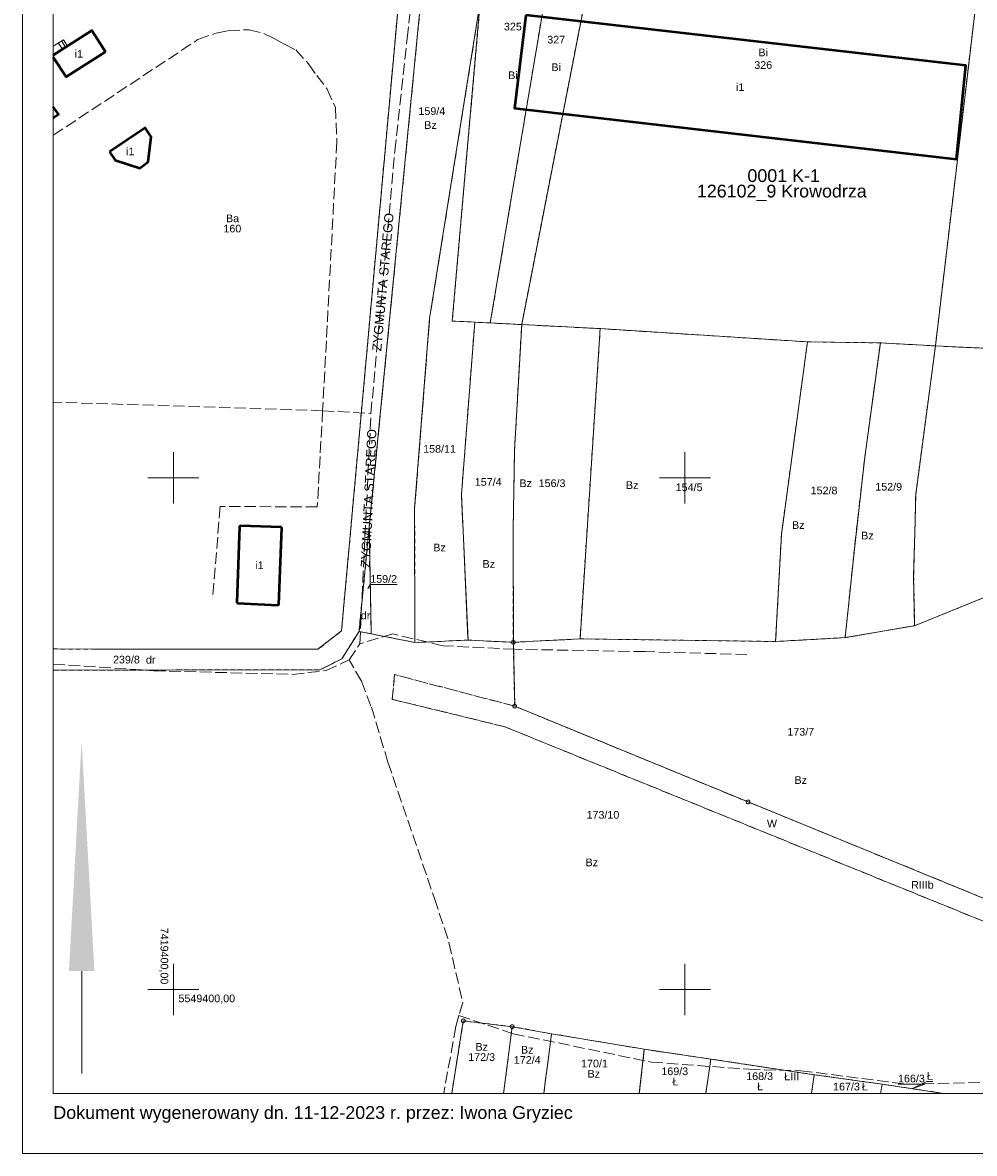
# Model space of a CAD drawing. Extents: x 7419371 to 7419668, y 5549368 to 5549788.
# Tile 1 of 5: x 7419371 to 7419557, y 5549368 to 5549589. Entities that reach past the tile are written whole.
import ezdxf
from ezdxf.enums import TextEntityAlignment as Align

# ---------------------------------------------------------------- set-up
doc = ezdxf.new("R2010")
doc.units = 0
for name, pattern in [('PRZER0_75-0_75', [1.5, 0.75, -0.75]), ('PRZER1-1', [2, 1, -1]), ('PRZER2_25-0_75', [3, 2.25, -0.75]), ('PRZER3-1', [4, 3, -1])]:
    doc.linetypes.add(name, pattern=pattern)
doc.layers.get('0').update_dxf_attribs({"linetype": 'CONTINUOUS'})
for name, color, linetype, lineweight in [('FrameItemsLayer$', 7, 'CONTINUOUS', 0), ('GELULI', 7, 'PRZER3-1', 18), ('GELULI_O', 7, 'CONTINUOUS', 0), ('GEPPGD', 7, 'CONTINUOUS', 18), ('GESBZO', 7, 'CONTINUOUS', 50), ('GESBZO_O', 7, 'CONTINUOUS', 0), ('GESDZI', 7, 'CONTINUOUS', 18), ('GESDZI_O', 7, 'CONTINUOUS', 0), ('GESJEW_O', 7, 'CONTINUOUS', 0), ('GESJOB_O', 7, 'CONTINUOUS', 0), ('GESSCH', 7, 'CONTINUOUS', 18)]:
    doc.layers.add(name, color=color, linetype=linetype, lineweight=lineweight)
for name, color, linetype, lineweight, true_color in [('GESKKL', 102, 'PRZER3-1', 18, 0x24bc24), ('GESKKL_O', 102, 'CONTINUOUS', 0, 0x24bc24), ('GESUZY', 94, 'PRZER1-1', 18, 0x008000), ('GESUZY_O', 94, 'CONTINUOUS', 0, 0x008000)]:
    doc.layers.add(name, color=color, linetype=linetype, lineweight=lineweight, true_color=true_color)
doc.styles.add('GEO-INFO', font='Arial')

# ---------------------------------------------------------------- blocks, each defined once
blk = doc.blocks.new('EPPGN')
blk.add_hatch(color=0).paths.add_polyline_path([(0, -0.09), (0.027812, -0.085595), (0.052901, -0.072812), (0.072812, -0.052901), (0.085595, -0.027812), (0.09, 0), (0.085595, 0.027812), (0.072812, 0.052901), (0.052901, 0.072812), (0.027812, 0.085595), (0, 0.09), (-0.027812, 0.085595), (-0.052901, 0.072812), (-0.072812, 0.052901), (-0.085595, 0.027812), (-0.09, 0), (-0.085595, -0.027812), (-0.072812, -0.052901), (-0.052901, -0.072812), (-0.027812, -0.085595)])
blk = doc.blocks.new('EPPGS')
at = {"color": 0}
blk.add_lwpolyline([(0, 0.5), (0.154508, 0.475528), (0.293893, 0.404508), (0.404508, 0.293893), (0.475528, 0.154508), (0.5, 0), (0.475528, -0.154508), (0.404508, -0.293893), (0.293893, -0.404508), (0.154508, -0.475528), (0, -0.5), (-0.154508, -0.475528), (-0.293893, -0.404508), (-0.404508, -0.293893), (-0.475528, -0.154508), (-0.5, 0), (-0.475528, 0.154508), (-0.404508, 0.293893), (-0.293893, 0.404508), (-0.154508, 0.475528)], close=True, dxfattribs=at)
blk = doc.blocks.new('POLNOC')
blk.add_hatch(color=0).paths.add_polyline_path([(-2.487058, 19.994362), (2.487061, 19.996143), (-0.016108, 64.995332)])
at = {"color": 0}
blk.add_lwpolyline([(0, 0), (0, 20)], dxfattribs=at)

msp = doc.modelspace()

# ---------------------------------------------------------------- linework, layer by layer
at = {"layer": 'FrameItemsLayer$', "color": 7, "linetype": 'CONTINUOUS', "lineweight": 9}
for points in [[(7419370.54, 5549367.95), (7419370.54, 5549787.95), (7419667.54, 5549787.95), (7419667.54, 5549367.95)], [(7419376.54, 5549379.69), (7419376.54, 5549732.45), (7419661.54, 5549732.45), (7419661.54, 5549379.69)]]:
    msp.add_lwpolyline(points, close=True, dxfattribs=at)
at = {"layer": 'FrameItemsLayer$', "color": 7, "linetype": 'CONTINUOUS', "lineweight": 18}
for points in [[(7419400, 5549495), (7419400, 5549505)], [(7419500, 5549495), (7419500, 5549505)], [(7419395, 5549500), (7419405, 5549500)], [(7419495, 5549500), (7419505, 5549500)], [(7419400, 5549395), (7419400, 5549405)], [(7419500, 5549395), (7419500, 5549405)], [(7419395, 5549400), (7419405, 5549400)], [(7419495, 5549400), (7419505, 5549400)]]:
    msp.add_lwpolyline(points, dxfattribs=at)
at = {"layer": 'GELULI', "linetype": 'PRZER2_25-0_75', "lineweight": 18, "elevation": 9.98}
for points in [[(7419376.54, 5549463.59), (7419396.19, 5549462.3), (7419423.3, 5549461.6), (7419429.88, 5549462.33), (7419434.34, 5549464.42), (7419436.44, 5549467.57), (7419438.62, 5549512.6), (7419443.29, 5549563.89), (7419445.68, 5549585.94), (7419447.5, 5549601.39)], [(7419376.54, 5549566.98), (7419404.81, 5549585.69), (7419408.37, 5549586.97), (7419410.72, 5549587.45), (7419414.81, 5549587.62), (7419417.68, 5549586.87), (7419419.73, 5549585.9), (7419421.75, 5549584.76), (7419423.94, 5549583.66), (7419426.43, 5549580.92), (7419428.02, 5549578.66), (7419430.09, 5549575.97), (7419431.66, 5549572.43), (7419431.96, 5549565.71), (7419429.18, 5549513.14)], [(7419429.18, 5549513.14), (7419376.54, 5549514.81)], [(7419429.18, 5549513.14), (7419428.13, 5549494.36), (7419409.15, 5549494.39), (7419407.68, 5549476.42)], [(7419429.18, 5549513.14), (7419438.62, 5549512.6)], [(7419512.12, 5549465.47), (7419492.17, 5549466.04), (7419466.72, 5549466.5), (7419452.71, 5549467.18), (7419442.92, 5549469.51), (7419436.44, 5549467.57)], [(7419436.77, 5549460.28), (7419434.34, 5549464.42)], [(7419436.77, 5549460.28), (7419438.7, 5549455.16), (7419441.95, 5549444.44), (7419451.03, 5549417.79), (7419453.87, 5549409.18), (7419456.56, 5549397.45), (7419455.8, 5549394.88)], [(7419455.8, 5549394.88), (7419455.18, 5549392.76), (7419452.87, 5549379.69)], [(7419455.8, 5549394.88), (7419466.43, 5549391.35), (7419493.44, 5549385.79), (7419512.46, 5549384.39), (7419522.67, 5549384.12), (7419543.39, 5549381.46), (7419572.32, 5549382.26), (7419580.68, 5549379.69)]]:
    msp.add_lwpolyline(points, dxfattribs=at)
at = {"layer": 'GESBZO', "linetype": 'CONTINUOUS', "elevation": 10.18}
for points in [[(7419468.86, 5549590.44), (7419466.69, 5549572.26), (7419553.04, 5549562.28), (7419554.92, 5549580.59)], [(7419387.49, 5549563.75), (7419388.63, 5549562.08), (7419393.43, 5549560.55), (7419395.09, 5549561.76), (7419395.68, 5549566.69), (7419394.51, 5549568.45)], [(7419421.05, 5549490.23), (7419421.06, 5549490.36), (7419413.06, 5549490.65), (7419413.02, 5549490.52), (7419412.92, 5549490.53), (7419412.4, 5549475.62), (7419412.51, 5549475.62), (7419412.51, 5549475.51), (7419420.45, 5549475.12), (7419420.45, 5549475.24), (7419420.61, 5549475.23), (7419421.2, 5549490.22)]]:
    msp.add_lwpolyline(points, close=True, dxfattribs=at)
for points in [[(7419386.76, 5549583.28), (7419384.07, 5549587.45), (7419376.54, 5549582.67)], [(7419376.54, 5549582.22), (7419379.03, 5549578.42), (7419386.76, 5549583.28)], [(7419376.54, 5549570.39), (7419377.53, 5549571.09), (7419376.54, 5549572.53)]]:
    msp.add_lwpolyline(points, dxfattribs=at)
at = {"layer": 'GESDZI', "linetype": 'CONTINUOUS', "elevation": 10.22}
for points in [[(7419661.54, 5549661.88), (7419649.26, 5549659.54), (7419641.05, 5549657.97), (7419630.6, 5549656.65), (7419619.81, 5549655.03), (7419609.66, 5549653.24), (7419589.07, 5549649.42), (7419557.7, 5549643.96), (7419540.13, 5549643.06), (7419523.27, 5549643.29), (7419509.38, 5549641.39), (7419462.29, 5549628.43), (7419462.45, 5549628.77), (7419446.03, 5549630.99), (7419446.66, 5549622.15), (7419432.87, 5549470.11), (7419428.25, 5549466.49), (7419384.74, 5549466.49), (7419376.54, 5549466.56)], [(7419376.54, 5549466.56), (7419384.74, 5549466.49), (7419428.25, 5549466.49), (7419432.87, 5549470.11), (7419446.66, 5549622.15), (7419446.03, 5549630.99), (7419445.69, 5549630.61), (7419421.94, 5549626.84), (7419410.15, 5549622.14), (7419376.54, 5549591.79)], [(7419376.54, 5549462.43), (7419428.65, 5549462.47), (7419432.93, 5549464.62), (7419436.29, 5549469.99), (7419438.3, 5549490.48), (7419449.43, 5549604.09)], [(7419583.19, 5549379.69), (7419583.48, 5549382.98), (7419588.43, 5549410.33), (7419587.38, 5549410.73), (7419589.35, 5549461.26), (7419591.52, 5549488.59), (7419584.47, 5549486.29), (7419576.02, 5549413.64), (7419572.51, 5549412.03), (7419558.58, 5549417.74), (7419512.33, 5549436.66), (7419466.71, 5549455.38), (7419466.45, 5549467.86), (7419457.59, 5549468.29), (7419448.59, 5549467.88), (7419447.19, 5549467.83), (7419438.67, 5549469.52), (7419436.29, 5549469.99), (7419432.93, 5549464.62), (7419428.65, 5549462.47), (7419376.54, 5549462.43)], [(7419454.41, 5549379.69), (7419456.67, 5549393.86), (7419466.23, 5549392.72), (7419473.91, 5549391.35), (7419492.05, 5549388.31), (7419505.06, 5549386.38), (7419525.27, 5549383.33), (7419538.54, 5549381.48), (7419550.47, 5549379.69)], [(7419464.54, 5549379.69), (7419466.23, 5549392.72), (7419456.67, 5549393.86), (7419454.41, 5549379.69)], [(7419466.23, 5549392.72), (7419464.54, 5549379.69)], [(7419472.42, 5549379.69), (7419472.7, 5549381.92), (7419473.12, 5549385.15), (7419473.91, 5549391.35), (7419466.23, 5549392.72)], [(7419491.06, 5549379.69), (7419492.05, 5549388.31), (7419473.91, 5549391.35), (7419473.12, 5549385.15), (7419472.7, 5549381.92), (7419472.42, 5549379.69)], [(7419505.06, 5549386.38), (7419492.05, 5549388.31), (7419491.06, 5549379.69)], [(7419504.05, 5549379.69), (7419505.06, 5549386.38)], [(7419524.71, 5549379.69), (7419525.27, 5549383.33), (7419505.06, 5549386.38), (7419504.05, 5549379.69)], [(7419538.19, 5549379.69), (7419538.54, 5549381.48), (7419525.27, 5549383.33), (7419524.71, 5549379.69)], [(7419550.47, 5549379.69), (7419538.54, 5549381.48), (7419538.19, 5549379.69)]]:
    msp.add_lwpolyline(points, dxfattribs=at)
for points in [[(7419584.48, 5549588.54), (7419590.93, 5549644.33), (7419562.5, 5549640.55), (7419548.95, 5549525.8), (7419576.9, 5549524.47), (7419583.97, 5549584.15)], [(7419562.5, 5549640.55), (7419487.71, 5549630.61), (7419468.08, 5549529.97), (7419483.43, 5549529.18), (7419523.94, 5549526.59), (7419538.19, 5549526.4), (7419548.95, 5549525.8)], [(7419487.71, 5549630.61), (7419482.9, 5549629.97), (7419478.25, 5549627.12), (7419461.94, 5549530.29), (7419468.08, 5549529.97)], [(7419478.25, 5549627.12), (7419462.12, 5549617.26), (7419459.99, 5549593.07), (7419454.49, 5549530.64), (7419458.91, 5549530.45), (7419461.94, 5549530.29)], [(7419449.43, 5549604.09), (7419438.3, 5549490.48), (7419438.67, 5549469.52), (7419447.19, 5549467.83), (7419447.16, 5549493.99), (7419450.09, 5549531.19), (7419459.99, 5549593.07), (7419462.12, 5549617.26), (7419462.22, 5549620.86), (7419457.3, 5549616.58), (7419452.54, 5549610.11)], [(7419459.99, 5549593.07), (7419450.09, 5549531.19), (7419447.16, 5549493.99), (7419447.19, 5549467.83), (7419448.59, 5549467.88), (7419457.59, 5549468.29), (7419456.31, 5549496.76), (7419458.91, 5549530.45), (7419454.49, 5549530.64)], [(7419584.48, 5549588.54), (7419583.97, 5549584.15), (7419576.9, 5549524.47), (7419548.95, 5549525.8), (7419545.1, 5549496.74), (7419544.93, 5549489.31), (7419544.8, 5549485.24), (7419544.69, 5549480.72), (7419544.89, 5549471.11), (7419565, 5549479.26), (7419573.33, 5549482.63), (7419584.47, 5549486.29), (7419591.52, 5549488.59), (7419593.29, 5549511.25), (7419593.83, 5549518.16), (7419595.52, 5549519.07), (7419603.49, 5549517.81), (7419614.36, 5549516.53), (7419624.13, 5549514.33), (7419632.7, 5549512.77), (7419633.93, 5549522.72), (7419641.13, 5549581.31), (7419641.23, 5549582.15)], [(7419458.91, 5549530.45), (7419456.31, 5549496.76), (7419457.59, 5549468.29), (7419466.45, 5549467.86), (7419466.41, 5549489.83), (7419466.69, 5549505.4), (7419468.08, 5549529.97), (7419461.94, 5549530.29)], [(7419468.08, 5549529.97), (7419466.69, 5549505.4), (7419466.41, 5549489.83), (7419466.45, 5549467.86), (7419479.48, 5549468.53), (7419483.43, 5549529.18)], [(7419523.94, 5549526.59), (7419483.43, 5549529.18), (7419479.48, 5549468.53), (7419517.71, 5549468.02), (7419518.85, 5549488.96)], [(7419538.19, 5549526.4), (7419523.94, 5549526.59), (7419518.85, 5549488.96), (7419517.71, 5549468.02), (7419531.31, 5549468.77), (7419533.1, 5549486.1), (7419535.14, 5549504.05)], [(7419531.31, 5549468.77), (7419544.89, 5549471.11), (7419544.69, 5549480.72), (7419544.8, 5549485.24), (7419544.93, 5549489.31), (7419545.1, 5549496.74), (7419548.95, 5549525.8), (7419538.19, 5549526.4), (7419535.14, 5549504.05), (7419533.1, 5549486.1)], [(7419438.3, 5549490.48), (7419436.29, 5549469.99), (7419438.67, 5549469.52)], [(7419565, 5549479.26), (7419544.89, 5549471.11), (7419531.31, 5549468.77), (7419517.71, 5549468.02), (7419479.48, 5549468.53), (7419466.45, 5549467.86), (7419466.71, 5549455.38), (7419512.33, 5549436.66), (7419558.58, 5549417.74)]]:
    msp.add_lwpolyline(points, close=True, dxfattribs=at)
at = {"layer": 'GESDZI_O', "linetype": 'CONTINUOUS', "lineweight": 9, "elevation": 10.8, "flags": 128}
for points in [[(7419443.72, 5549479.15), (7419438.48, 5549479.15), (7419437.98, 5549478.4)], [(7419541.64, 5549381.49), (7419546.88, 5549381.49), (7419544.33, 5549380.59)]]:
    msp.add_lwpolyline(points, dxfattribs=at)
at = {"layer": 'GESKKL', "linetype": 'PRZER2_25-0_75', "lineweight": 18}
for points in [[(7419558.58, 5549417.74), (7419512.33, 5549436.66), (7419466.71, 5549455.38), (7419443.24, 5549461.54), (7419442.79, 5549456.71), (7419464.8, 5549451.34), (7419571.82, 5549407.86)], [(7419550.47, 5549379.69), (7419538.54, 5549381.48), (7419525.27, 5549383.33), (7419505.06, 5549386.38), (7419492.05, 5549388.31), (7419491.06, 5549379.69)]]:
    msp.add_lwpolyline(points, dxfattribs=at)
at = {"layer": 'GESSCH', "linetype": 'CONTINUOUS', "elevation": 10.18}
for points in [[(7419378.51, 5549585.64), (7419377.16, 5549584.78), (7419376.54, 5549584.39)], [(7419376.54, 5549582.67), (7419379.29, 5549584.41), (7419378.51, 5549585.64)]]:
    msp.add_lwpolyline(points, dxfattribs=at)
at = {"layer": 'GESSCH', "linetype": 'CONTINUOUS', "elevation": 10.18, "flags": 128}
for points in [[(7419377.52, 5549585.01), (7419378.3, 5549583.78)], [(7419378.15, 5549585.41), (7419378.93, 5549584.18)]]:
    msp.add_lwpolyline(points, dxfattribs=at)
at = {"layer": 'GESUZY', "linetype": 'PRZER0_75-0_75', "elevation": 10.08}
for points in [[(7419661.54, 5549661.88), (7419649.26, 5549659.54), (7419641.05, 5549657.97), (7419630.6, 5549656.65), (7419619.81, 5549655.03), (7419609.66, 5549653.24), (7419589.07, 5549649.42), (7419557.7, 5549643.96), (7419540.13, 5549643.06), (7419523.27, 5549643.29), (7419509.38, 5549641.39), (7419462.29, 5549628.43), (7419462.45, 5549628.77), (7419446.03, 5549630.99), (7419446.66, 5549622.15), (7419432.87, 5549470.11), (7419428.25, 5549466.49), (7419384.74, 5549466.49), (7419376.54, 5549466.56)], [(7419436.29, 5549469.99), (7419438.3, 5549490.48), (7419449.43, 5549604.09), (7419450.45, 5549614.49), (7419451.3, 5549617.85), (7419452.51, 5549620.06), (7419454.77, 5549622.45), (7419458.98, 5549625.04), (7419462.38, 5549626.43), (7419462.7, 5549626.56), (7419482.9, 5549629.97), (7419487.71, 5549630.61), (7419562.5, 5549640.55), (7419590.93, 5549644.33), (7419591.23, 5549646.31), (7419603.9, 5549648.9), (7419609.52, 5549650.05), (7419619.85, 5549651.97), (7419630.2, 5549653.58), (7419640.65, 5549655.17), (7419649.84, 5549657.3), (7419661.54, 5549660.03)], [(7419376.54, 5549466.56), (7419384.74, 5549466.49), (7419428.25, 5549466.49), (7419432.87, 5549470.11), (7419446.66, 5549622.15), (7419446.03, 5549630.99), (7419445.69, 5549630.61), (7419421.94, 5549626.84), (7419410.15, 5549622.14), (7419376.54, 5549591.79)], [(7419376.54, 5549462.43), (7419428.65, 5549462.47), (7419432.93, 5549464.62), (7419436.29, 5549469.99)], [(7419583.19, 5549379.69), (7419583.48, 5549382.98), (7419587.16, 5549403.33), (7419571.82, 5549407.86), (7419464.8, 5549451.34), (7419442.79, 5549456.71), (7419443.24, 5549461.54), (7419466.71, 5549455.38), (7419466.45, 5549467.86), (7419457.59, 5549468.29), (7419448.59, 5549467.88), (7419447.19, 5549467.83), (7419438.67, 5549469.52), (7419436.29, 5549469.99), (7419432.93, 5549464.62), (7419428.65, 5549462.47), (7419376.54, 5549462.43)], [(7419454.41, 5549379.69), (7419456.67, 5549393.86), (7419466.23, 5549392.72), (7419473.91, 5549391.35), (7419492.05, 5549388.31), (7419505.06, 5549386.38), (7419525.27, 5549383.33), (7419538.54, 5549381.48), (7419550.47, 5549379.69)], [(7419466.23, 5549392.72), (7419456.67, 5549393.86), (7419454.41, 5549379.69)], [(7419472.42, 5549379.69), (7419472.7, 5549381.92), (7419473.12, 5549385.15), (7419473.91, 5549391.35), (7419466.23, 5549392.72), (7419464.54, 5549379.69)], [(7419464.54, 5549379.69), (7419466.23, 5549392.72)], [(7419491.06, 5549379.69), (7419492.05, 5549388.31), (7419473.91, 5549391.35), (7419473.12, 5549385.15), (7419472.7, 5549381.92), (7419472.42, 5549379.69)], [(7419505.06, 5549386.38), (7419492.05, 5549388.31), (7419491.06, 5549379.69)], [(7419504.05, 5549379.69), (7419505.06, 5549386.38)], [(7419525.27, 5549383.33), (7419505.06, 5549386.38), (7419504.05, 5549379.69)], [(7419538.54, 5549381.48), (7419525.27, 5549383.33), (7419524.71, 5549379.69)], [(7419524.71, 5549379.69), (7419525.27, 5549383.33)], [(7419538.19, 5549379.69), (7419538.54, 5549381.48)], [(7419550.47, 5549379.69), (7419538.54, 5549381.48), (7419538.19, 5549379.69)]]:
    msp.add_lwpolyline(points, dxfattribs=at)
for points in [[(7419576.9, 5549524.47), (7419583.97, 5549584.15), (7419584.48, 5549588.54), (7419590.93, 5549644.33), (7419562.5, 5549640.55), (7419548.95, 5549525.8)], [(7419562.5, 5549640.55), (7419487.71, 5549630.61), (7419468.08, 5549529.97), (7419483.43, 5549529.18), (7419523.94, 5549526.59), (7419538.19, 5549526.4), (7419548.95, 5549525.8)], [(7419487.71, 5549630.61), (7419482.9, 5549629.97), (7419478.25, 5549627.12), (7419461.94, 5549530.29), (7419468.08, 5549529.97)], [(7419478.25, 5549627.12), (7419462.12, 5549617.26), (7419459.99, 5549593.07), (7419454.49, 5549530.64), (7419458.91, 5549530.45), (7419461.94, 5549530.29)], [(7419438.67, 5549469.52), (7419447.19, 5549467.83), (7419447.16, 5549493.99), (7419450.09, 5549531.19), (7419459.99, 5549593.07), (7419462.12, 5549617.26), (7419462.22, 5549620.86), (7419457.3, 5549616.58), (7419452.54, 5549610.11), (7419449.43, 5549604.09), (7419438.3, 5549490.48)], [(7419447.19, 5549467.83), (7419448.59, 5549467.88), (7419457.59, 5549468.29), (7419456.31, 5549496.76), (7419458.91, 5549530.45), (7419454.49, 5549530.64), (7419459.99, 5549593.07), (7419450.09, 5549531.19), (7419447.16, 5549493.99)], [(7419584.47, 5549486.29), (7419591.52, 5549488.59), (7419593.29, 5549511.25), (7419593.83, 5549518.16), (7419595.52, 5549519.07), (7419603.49, 5549517.81), (7419614.36, 5549516.53), (7419624.13, 5549514.33), (7419632.7, 5549512.77), (7419633.93, 5549522.72), (7419641.13, 5549581.31), (7419641.23, 5549582.15), (7419584.48, 5549588.54), (7419583.97, 5549584.15), (7419576.9, 5549524.47), (7419548.95, 5549525.8), (7419545.1, 5549496.74), (7419544.93, 5549489.31), (7419544.8, 5549485.24), (7419544.69, 5549480.72), (7419544.89, 5549471.11), (7419565, 5549479.26), (7419573.33, 5549482.63)], [(7419457.59, 5549468.29), (7419466.45, 5549467.86), (7419466.41, 5549489.83), (7419466.69, 5549505.4), (7419468.08, 5549529.97), (7419461.94, 5549530.29), (7419458.91, 5549530.45), (7419456.31, 5549496.76)], [(7419466.45, 5549467.86), (7419479.48, 5549468.53), (7419483.43, 5549529.18), (7419468.08, 5549529.97), (7419466.69, 5549505.4), (7419466.41, 5549489.83)], [(7419523.94, 5549526.59), (7419483.43, 5549529.18), (7419479.48, 5549468.53), (7419517.71, 5549468.02), (7419518.85, 5549488.96)], [(7419538.19, 5549526.4), (7419523.94, 5549526.59), (7419518.85, 5549488.96), (7419517.71, 5549468.02), (7419531.31, 5549468.77), (7419533.1, 5549486.1), (7419535.14, 5549504.05)], [(7419548.95, 5549525.8), (7419538.19, 5549526.4), (7419535.14, 5549504.05), (7419533.1, 5549486.1), (7419531.31, 5549468.77), (7419544.89, 5549471.11), (7419544.69, 5549480.72), (7419544.8, 5549485.24), (7419544.93, 5549489.31), (7419545.1, 5549496.74)], [(7419436.29, 5549469.99), (7419438.67, 5549469.52), (7419438.3, 5549490.48)], [(7419558.58, 5549417.74), (7419565, 5549479.26), (7419544.89, 5549471.11), (7419531.31, 5549468.77), (7419517.71, 5549468.02), (7419479.48, 5549468.53), (7419466.45, 5549467.86), (7419466.71, 5549455.38), (7419512.33, 5549436.66)], [(7419512.33, 5549436.66), (7419466.71, 5549455.38), (7419443.24, 5549461.54), (7419442.79, 5549456.71), (7419464.8, 5549451.34), (7419571.82, 5549407.86), (7419587.16, 5549403.33), (7419587.73, 5549406.47), (7419572.51, 5549412.03), (7419558.58, 5549417.74)]]:
    msp.add_lwpolyline(points, close=True, dxfattribs=at)
at = {"layer": 'GESUZY_O', "linetype": 'CONTINUOUS', "lineweight": 9, "elevation": 10.8, "flags": 128}
msp.add_lwpolyline([(7419548.45, 5549381.99), (7419547.28, 5549381.99), (7419544.33, 5549380.59)], dxfattribs=at)

# ---------------------------------------------------------------- block references
at = {"layer": 'FrameItemsLayer$', "color": 7, "lineweight": 18}
msp.add_blockref('POLNOC', (7419382.08, 5549383.6, 21474836.47), dxfattribs=at)
at = {"layer": 'GEPPGD', "xscale": 0.75, "yscale": 0.75}
for name, p in [('EPPGN', (7419450.09, 5549531.19, 10.24)), ('EPPGN', (7419454.49, 5549530.64, 10.24)), ('EPPGN', (7419458.91, 5549530.45, 10.24)), ('EPPGN', (7419461.94, 5549530.29, 10.24)), ('EPPGN', (7419468.08, 5549529.97, 10.24)), ('EPPGN', (7419483.43, 5549529.18, 10.24)), ('EPPGN', (7419523.94, 5549526.59, 10.24)), ('EPPGN', (7419538.19, 5549526.4, 10.24)), ('EPPGN', (7419548.95, 5549525.8, 10.24)), ('EPPGN', (7419466.69, 5549505.4, 10.24)), ('EPPGN', (7419535.14, 5549504.05, 10.24)), ('EPPGN', (7419456.31, 5549496.76, 10.24)), ('EPPGN', (7419545.1, 5549496.74, 10.24)), ('EPPGN', (7419447.16, 5549493.99, 10.24)), ('EPPGN', (7419438.3, 5549490.48, 10.24)), ('EPPGN', (7419466.41, 5549489.83, 10.24)), ('EPPGN', (7419518.85, 5549488.96, 10.24)), ('EPPGN', (7419544.93, 5549489.31, 10.24)), ('EPPGN', (7419533.1, 5549486.1, 10.24)), ('EPPGN', (7419544.8, 5549485.24, 10.24)), ('EPPGN', (7419544.69, 5549480.72, 10.24)), ('EPPGN', (7419544.89, 5549471.11, 10.24)), ('EPPGN', (7419432.87, 5549470.11, 10.24)), ('EPPGN', (7419436.29, 5549469.99, 10.24)), ('EPPGN', (7419438.67, 5549469.52, 10.24)), ('EPPGN', (7419479.48, 5549468.53, 10.24)), ('EPPGN', (7419531.31, 5549468.77, 10.24)), ('EPPGN', (7419384.74, 5549466.49, 10.24)), ('EPPGN', (7419428.25, 5549466.49, 10.24)), ('EPPGN', (7419447.19, 5549467.83, 10.24)), ('EPPGN', (7419448.59, 5549467.88, 10.24)), ('EPPGN', (7419457.59, 5549468.29, 10.24)), ('EPPGS', (7419466.45, 5549467.86, 10.24)), ('EPPGN', (7419517.71, 5549468.02, 10.24)), ('EPPGN', (7419432.93, 5549464.62, 10.24)), ('EPPGN', (7419428.65, 5549462.47, 10.24)), ('EPPGS', (7419466.71, 5549455.38, 10.24)), ('EPPGS', (7419512.33, 5549436.66, 10.24)), ('EPPGS', (7419456.67, 5549393.86, 10.24)), ('EPPGS', (7419466.23, 5549392.72, 10.24)), ('EPPGN', (7419473.91, 5549391.35, 10.24)), ('EPPGN', (7419492.05, 5549388.31, 10.24)), ('EPPGN', (7419473.12, 5549385.15, 10.24)), ('EPPGN', (7419505.06, 5549386.38, 10.24)), ('EPPGN', (7419525.27, 5549383.33, 10.24)), ('EPPGN', (7419472.7, 5549381.92, 10.24)), ('EPPGN', (7419538.54, 5549381.48, 10.24))]:
    msp.add_blockref(name, p, dxfattribs=at)

# ---------------------------------------------------------------- texts
at = {"layer": 'FrameItemsLayer$', "color": 7, "linetype": 'CONTINUOUS', "lineweight": 0, "style": 'GEO-INFO'}
msp.add_text('7419400,00', height=1.5, rotation=270, dxfattribs=at).set_placement((7419399, 5549401, 21474836.47), align=Align.TOP_RIGHT)
msp.add_text('5549400,00', height=1.5, dxfattribs=at).set_placement((7419401, 5549399, 21474836.47), align=Align.TOP_LEFT)
msp.add_text('Dokument wygenerowany dn. 11-12-2023 r. przez: Iwona Gryziec', height=2.5, dxfattribs=at).set_placement((7419376.54, 5549374.69, 21474836.47))
at = {"layer": 'GELULI_O', "color": 7, "linetype": 'CONTINUOUS', "lineweight": 0, "style": 'GEO-INFO'}
for rotation, p in [(84.7975, (7419440.63, 5549524.71, 10.8)), (87.2281, (7419438.41, 5549482.45, 10.8))]:
    msp.add_text('ZYGMUNTA STAREGO', height=1.8, rotation=rotation, dxfattribs=at).set_placement(p)
at = {"layer": 'GESBZO_O', "linetype": 'CONTINUOUS', "lineweight": 0, "style": 'GEO-INFO'}
for p in [(7419381.54, 5549582.92, 10.8), (7419510.8, 5549576.4, 10.8), (7419391.58, 5549563.81, 10.8), (7419416.8, 5549482.91, 10.8)]:
    msp.add_text('i1', height=1.5, dxfattribs=at).set_placement(p, align=Align.MIDDLE_CENTER)
at = {"layer": 'GESDZI_O', "linetype": 'CONTINUOUS', "lineweight": 0, "style": 'GEO-INFO'}
for s, p in [('325', (7419466.37, 5549588.22, 10.8)), ('327', (7419474.83, 5549585.67, 10.8)), ('326', (7419515.29, 5549580.71, 10.8)), ('159/4', (7419450.52, 5549571.7, 10.8)), ('160', (7419411.53, 5549548.74, 10.8)), ('158/11', (7419452.03, 5549505.68, 10.8)), ('157/4', (7419461.54, 5549499.21, 10.8)), ('156/3', (7419474.02, 5549498.96, 10.8)), ('154/5', (7419500.8, 5549498.16, 10.8)), ('152/8', (7419527.18, 5549497.54, 10.8)), ('152/9', (7419539.81, 5549498.27, 10.8)), ('159/2', (7419441.1, 5549480.25)), ('239/8', (7419390.83, 5549464.48, 10.8)), ('173/7', (7419522.63, 5549450.37, 10.8)), ('173/10', (7419483.96, 5549434.14, 10.8)), ('172/3', (7419460.25, 5549386.78, 10.8)), ('172/4', (7419469.16, 5549386.21, 10.8)), ('170/1', (7419482.31, 5549385.52, 10.8)), ('169/3', (7419498, 5549384, 10.8)), ('168/3', (7419514.59, 5549383.04, 10.8)), ('166/3', (7419544.26, 5549382.59)), ('167/3', (7419531.56, 5549381.01, 10.8))]:
    msp.add_text(s, height=1.5, dxfattribs=at).set_placement(p, align=Align.MIDDLE_CENTER)
at = {"layer": 'GESJEW_O', "linetype": 'CONTINUOUS', "lineweight": 0, "style": 'GEO-INFO'}
msp.add_text('126102_9 Krowodrza', height=2.5, dxfattribs=at).set_placement((7419518.92, 5549556.07, 10.8), align=Align.MIDDLE_CENTER)
at = {"layer": 'GESJOB_O', "linetype": 'CONTINUOUS', "lineweight": 0, "style": 'GEO-INFO'}
msp.add_text('0001 K-1', height=2.5, dxfattribs=at).set_placement((7419512.2, 5549557.84, 10.8))
at = {"layer": 'GESKKL_O', "linetype": 'CONTINUOUS', "lineweight": 0, "style": 'GEO-INFO'}
for s, p in [('RIIIb', (7419546.4, 5549420.45, 10.8)), ('ŁIII', (7419520.86, 5549383, 10.8))]:
    msp.add_text(s, height=1.5, dxfattribs=at).set_placement(p, align=Align.MIDDLE_CENTER)
at = {"layer": 'GESUZY_O', "linetype": 'CONTINUOUS', "lineweight": 0, "style": 'GEO-INFO'}
for s, p in [('Bi', (7419515.28, 5549583.17, 10.8)), ('Bi', (7419466.36, 5549578.71, 10.8)), ('Bi', (7419474.82, 5549580.29, 10.8)), ('Bz', (7419450.26, 5549568.97, 10.8)), ('Ba', (7419411.57, 5549550.74, 10.8)), ('Bz', (7419468.86, 5549498.96, 10.8)), ('Bz', (7419489.68, 5549498.59, 10.8)), ('Bz', (7419522.14, 5549490.78, 10.8)), ('Bz', (7419535.67, 5549488.73, 10.8)), ('Bz', (7419452.03, 5549486.39, 10.8)), ('Bz', (7419461.66, 5549483.18, 10.8)), ('dr', (7419437.57, 5549473.1, 10.8)), ('dr', (7419395.57, 5549464.45, 10.8)), ('Bz', (7419522.63, 5549440.94, 10.8)), ('W', (7419517, 5549432.44, 10.8)), ('Bz', (7419481.79, 5549424.84, 10.8)), ('Bz', (7419460.27, 5549388.78, 10.8)), ('Bz', (7419469.17, 5549388.21, 10.8)), ('Bz', (7419482.18, 5549383.52, 10.8)), ('Ł', (7419498.1, 5549382, 10.8)), ('Ł', (7419547.87, 5549383.09)), ('Ł', (7419514.69, 5549381.04, 10.8)), ('Ł', (7419535.16, 5549381.01, 10.8))]:
    msp.add_text(s, height=1.5, dxfattribs=at).set_placement(p, align=Align.MIDDLE_CENTER)

doc.saveas('drawing.dxf')
